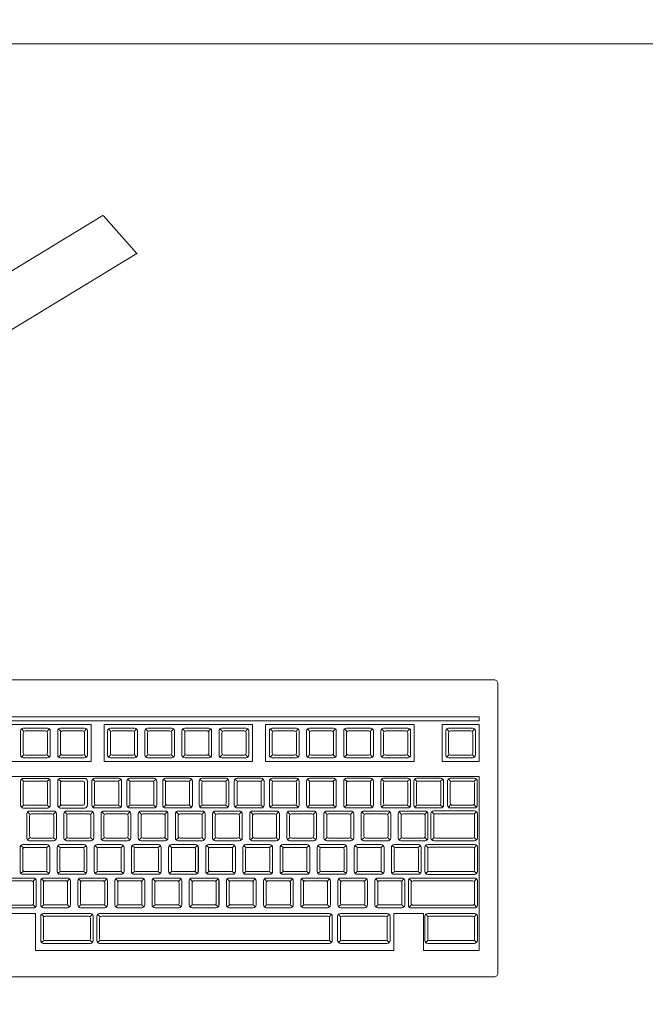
# Model space of a CAD drawing. Header units: millimetres. Extents: x 26866 to 1024070, y -428191 to 408885.
# Tile 227 of 248: x 215105 to 215442, y 389681 to 390211. Entities that reach past the tile are written whole.
import ezdxf

# ---------------------------------------------------------------- set-up
doc = ezdxf.new("R2010")
doc.units = ezdxf.units.MM
doc.header["$LTSCALE"] = 2
doc.layers.add('0_OPIS', color=7, linetype='Continuous', lineweight=13)
doc.layers.add('3DPLAN_A_TABELKA POMIESZCZEŃ', color=7, linetype='Continuous', lineweight=0)
doc.layers.add('3DPLAN_A_KRESKOWANIE 1', color=253, linetype='Continuous')
doc.layers.add('3DPLAN_A_OPIS', color=8, linetype='Continuous')
doc.layers.add('FURNITURE ZD 1 500', color=7, linetype='Continuous', lineweight=13, true_color=0x9fa8a5)
doc.styles.add('ARIAL', font='arial.ttf')

# ---------------------------------------------------------------- blocks, each defined once
blk = doc.blocks.new('kondygnacja -1')
at = {"layer": '3DPLAN_A_KRESKOWANIE 1'}
h = blk.add_hatch(dxfattribs=at)
h.set_pattern_fill('ANSI31', color=256, scale=7.5, style=0)
h.set_pattern_definition([(45, (23044.838, -26883.88), (-16.83798, 16.83798), [])])
h.paths.add_polyline_path([(31677.485, -24430.84), (30214.868, -24430.84), (30214.868, -24470.84), (30429.606, -24470.84), (30429.606, -24477.84), (30447.606, -24477.84), (30447.606, -24818.84), (30476.606, -24818.84), (30476.606, -24470.84), (31012.606, -24470.84), (31012.606, -24478.84), (31079.606, -24478.84), (31079.606, -24470.84), (31638.606, -24470.84), (31638.606, -25036.84), (31079.606, -25036.84), (31079.606, -25028.84), (31012.606, -25028.84), (31012.606, -25036.84), (30611.38, -25036.84), (30611.38, -25072.84), (31023.606, -25072.84), (31034.606, -25082.84), (31034.606, -25330.84), (31023.606, -25340.84), (30831.396, -25340.84, -0.038531), (30832.58, -25356.183), (30832.58, -25371.84), (31079.606, -25371.84), (31079.606, -25072.84), (31638.606, -25072.84), (31638.606, -25943.84), (30832.58, -25943.84), (30832.58, -26009.84), (31677.485, -26009.84)])
h.paths.add_polyline_path([(30682.606, -26009.84), (30832.58, -26009.84), (30832.58, -25943.84), (30760.606, -25943.84), (30760.606, -25454.668), (30735.606, -25464.584), (30735.606, -25943.84), (30682.606, -25943.84)])
h.paths.add_polyline_path([(30679.606, -25371.84), (30735.606, -25371.84), (30735.606, -25464.584), (30760.606, -25454.668), (30760.606, -25371.84), (30832.58, -25371.84), (30832.58, -25356.183, 0.038531), (30831.396, -25340.84), (30679.606, -25340.84)])
h.paths.add_polyline_path([(30355.83, -25371.84), (30425.606, -25371.84), (30425.606, -25379.84), (30463.606, -25379.84), (30463.606, -25424.739), (30471.606, -25424.739), (30471.606, -25395.84), (30533.606, -25395.84), (30533.606, -25371.84), (30576.606, -25371.84), (30576.606, -25341.84), (30472.606, -25341.84), (30472.606, -25326.84), (30427.606, -25326.84), (30427.606, -25341.84), (30355.83, -25341.84)])
h.paths.add_polyline_path([(30456.606, -25936.84), (30425.606, -25936.84), (30425.606, -25945.84), (30380.606, -25945.84), (30380.606, -26009.84), (30512.606, -26009.84), (30512.606, -25943.84), (30466.606, -25943.84), (30466.606, -25712.84), (30456.606, -25712.84)])
h.paths.add_polyline_path([(28888.606, -25941.84), (28888.606, -26009.84), (29013.606, -26009.84), (29013.606, -25941.84)])
h.paths.add_polyline_path([(28591.166, -26009.84), (28591.166, -25944.84), (28547.606, -25944.84), (28547.606, -26009.84)])
h.paths.add_polyline_path([(28624.606, -25870.534), (28654.797, -25870.534), (28654.797, -25924.534), (28624.606, -25924.534), (28624.606, -25944.84), (28591.166, -25944.84), (28591.166, -26009.84), (28713.606, -26009.84), (28713.606, -25941.84), (28672.606, -25941.84), (28672.606, -25932.84), (28657.606, -25932.84), (28657.606, -25716.84), (28624.606, -25716.84)])
h.paths.add_polyline_path([(28372.606, -25944.84), (28328.606, -25944.84), (28328.606, -25907.84), (28282.606, -25907.84), (28282.606, -25944.84), (28248.606, -25944.84), (28248.606, -26009.84), (28372.606, -26009.84)])
h.paths.add_polyline_path([(28092.606, -25563.84), (28054.606, -25563.84), (28054.606, -25383.84), (28067.602, -25383.84), (28067.606, -25375.84), (28340.606, -25375.84), (28340.606, -25341.84), (28070.606, -25341.84), (28070.606, -25332.84), (28030.606, -25332.84), (28030.606, -25395.598), (28048.707, -25395.598), (28048.707, -25449.598), (28030.606, -25449.598), (28030.606, -26009.84), (28073.606, -26009.84), (28073.606, -25944.84), (28054.606, -25944.84), (28054.606, -25668.84), (28092.606, -25668.84)])
h.paths.add_polyline_path([(27949.606, -25495.746), (27949.606, -25507.746), (27983.295, -25507.746), (27983.295, -25521.746), (27949.606, -25521.746), (27949.606, -25531.84), (27999.606, -25531.84), (27999.606, -25934.84), (27982.606, -25934.84), (27982.606, -25942.84), (27947.606, -25942.84), (27947.606, -26009.84), (28026.624, -26009.84), (28026.624, -25449.598), (27999.606, -25449.598), (27999.606, -25463.84), (27949.606, -25463.84), (27949.606, -25481.746), (27983.295, -25481.746), (27983.295, -25495.746)])
h.paths.add_polyline_path([(27982.606, -25361.84), (27952.606, -25361.84), (27952.606, -25332.84), (28026.624, -25332.84), (28026.624, -25395.598), (27999.606, -25395.598), (27999.606, -25377.84), (27982.606, -25377.84)])
h.paths.add_polyline_path([(26818.606, -25892.84), (26781.485, -25892.84), (26781.485, -26009.84), (26894.541, -26009.84), (26894.541, -25942.84), (26830.606, -25942.84), (26830.606, -25930.84), (26818.606, -25930.84)])
h.paths.add_polyline_path([(26894.541, -26009.84), (27115.936, -26009.84), (27115.936, -25942.84), (26894.541, -25942.84)])
h.paths.add_polyline_path([(27115.936, -25942.84), (27115.936, -26009.84), (27466.606, -26009.84), (27466.606, -25942.84), (27427.606, -25942.84), (27427.606, -25933.84), (27384.606, -25933.84), (27384.606, -25942.84)])
h.paths.add_polyline_path([(27641.606, -25942.84), (27641.606, -26009.84), (27802.606, -26009.84), (27802.606, -25942.84)])
h.paths.add_polyline_path([(30621.105, -25040.467), (30688.374, -25040.467), (30688.374, -25072.867), (30621.105, -25072.867)], flags=24)
at = {"layer": 'FURNITURE ZD 1 500', "lineweight": 0}
for p, q in [((30485.48, -25807.284), (30514.984, -25789.417)), ((30515.006, -25789.436), (30516.805, -25791.456)), ((30486.449, -25809.854), (30516.813, -25791.466)), ((30510.725, -25817.208), (30510.589, -25817.073)), ((30511.966, -25817.208), (30512.102, -25817.073)), ((30512.725, -25817.208), (30512.589, -25817.073)), ((30513.966, -25817.208), (30514.102, -25817.073)), ((30515.416, -25817.208), (30515.281, -25817.073)), ((30516.658, -25817.208), (30516.793, -25817.073)), ((30517.416, -25817.208), (30517.281, -25817.073)), ((30518.658, -25817.208), (30518.793, -25817.073)), ((30519.416, -25817.208), (30519.281, -25817.073)), ((30520.658, -25817.208), (30520.793, -25817.073)), ((30521.416, -25817.208), (30521.281, -25817.073)), ((30522.658, -25817.208), (30522.793, -25817.073)), ((30524.127, -25817.208), (30523.991, -25817.073)), ((30525.368, -25817.208), (30525.503, -25817.073)), ((30526.127, -25817.208), (30525.991, -25817.073)), ((30527.368, -25817.208), (30527.503, -25817.073)), ((30528.127, -25817.208), (30527.991, -25817.073)), ((30529.368, -25817.208), (30529.503, -25817.073)), ((30530.127, -25817.208), (30529.991, -25817.073)), ((30531.368, -25817.208), (30531.503, -25817.073)), ((30533.625, -25817.208), (30533.489, -25817.073)), ((30534.866, -25817.208), (30535.001, -25817.073)), ((30510.725, -25818.45), (30510.589, -25818.585)), ((30511.966, -25818.45), (30512.102, -25818.585)), ((30512.725, -25818.45), (30512.589, -25818.585)), ((30513.966, -25818.45), (30514.102, -25818.585)), ((30515.416, -25818.45), (30515.281, -25818.585)), ((30516.658, -25818.45), (30516.793, -25818.585)), ((30517.416, -25818.45), (30517.281, -25818.585)), ((30518.658, -25818.45), (30518.793, -25818.585)), ((30519.416, -25818.45), (30519.281, -25818.585)), ((30520.658, -25818.45), (30520.793, -25818.585)), ((30521.416, -25818.45), (30521.281, -25818.585)), ((30522.658, -25818.45), (30522.793, -25818.585)), ((30524.127, -25818.45), (30523.991, -25818.585)), ((30525.368, -25818.45), (30525.503, -25818.585)), ((30526.127, -25818.45), (30525.991, -25818.585)), ((30527.368, -25818.45), (30527.503, -25818.585)), ((30528.127, -25818.45), (30527.991, -25818.585)), ((30529.368, -25818.45), (30529.503, -25818.585)), ((30530.127, -25818.45), (30529.991, -25818.585)), ((30531.368, -25818.45), (30531.503, -25818.585)), ((30533.625, -25818.45), (30533.489, -25818.585)), ((30534.866, -25818.45), (30535.001, -25818.585)), ((30506.345, -25819.629), (30535.245, -25819.629)), ((30510.725, -25819.913), (30510.589, -25819.778)), ((30511.966, -25819.913), (30512.102, -25819.778)), ((30512.725, -25819.913), (30512.589, -25819.778)), ((30514.566, -25819.912), (30514.43, -25819.776)), ((30515.807, -25819.912), (30515.942, -25819.776)), ((30516.457, -25819.912), (30516.321, -25819.776)), ((30517.698, -25819.912), (30517.833, -25819.776)), ((30518.381, -25819.912), (30518.246, -25819.776)), ((30519.622, -25819.912), (30519.758, -25819.776)), ((30520.343, -25819.912), (30520.208, -25819.776)), ((30521.584, -25819.912), (30521.72, -25819.776)), ((30522.237, -25819.912), (30522.101, -25819.776)), ((30523.478, -25819.912), (30523.613, -25819.776)), ((30524.127, -25819.912), (30523.991, -25819.776)), ((30525.368, -25819.912), (30525.503, -25819.776)), ((30526.127, -25819.912), (30525.991, -25819.776)), ((30527.368, -25819.912), (30527.503, -25819.776)), ((30528.127, -25819.912), (30527.991, -25819.776)), ((30529.368, -25819.912), (30529.503, -25819.776)), ((30530.127, -25819.912), (30529.991, -25819.776)), ((30531.368, -25819.912), (30531.503, -25819.776)), ((30531.904, -25819.912), (30531.769, -25819.776)), ((30533.146, -25819.912), (30533.281, -25819.776)), ((30533.718, -25819.91), (30533.582, -25819.775)), ((30534.959, -25819.91), (30535.095, -25819.775)), ((30535.245, -25819.629), (30535.245, -25829.017)), ((30510.725, -25821.155), (30510.589, -25821.29)), ((30511.966, -25821.155), (30512.102, -25821.29)), ((30512.725, -25821.155), (30512.589, -25821.29)), ((30514.566, -25821.153), (30514.43, -25821.288)), ((30515.807, -25821.153), (30515.942, -25821.288)), ((30516.457, -25821.153), (30516.321, -25821.288)), ((30517.698, -25821.153), (30517.833, -25821.288)), ((30518.381, -25821.153), (30518.246, -25821.288)), ((30519.622, -25821.153), (30519.758, -25821.288)), ((30520.343, -25821.153), (30520.208, -25821.288)), ((30521.584, -25821.153), (30521.72, -25821.288)), ((30522.237, -25821.153), (30522.101, -25821.288)), ((30523.478, -25821.153), (30523.613, -25821.288)), ((30524.127, -25821.153), (30523.991, -25821.288)), ((30525.368, -25821.153), (30525.503, -25821.288)), ((30526.127, -25821.153), (30525.991, -25821.288)), ((30527.368, -25821.153), (30527.503, -25821.288)), ((30528.127, -25821.153), (30527.991, -25821.288)), ((30529.368, -25821.153), (30529.503, -25821.288)), ((30530.127, -25821.153), (30529.991, -25821.288)), ((30531.368, -25821.153), (30531.503, -25821.288)), ((30531.904, -25821.153), (30531.769, -25821.288)), ((30533.146, -25821.153), (30533.281, -25821.288)), ((30533.718, -25821.152), (30533.582, -25821.287)), ((30534.959, -25821.152), (30535.095, -25821.287)), ((30511.064, -25821.678), (30510.928, -25821.543)), ((30512.305, -25821.678), (30512.44, -25821.543)), ((30513.064, -25821.678), (30512.928, -25821.543)), ((30514.305, -25821.678), (30514.44, -25821.543)), ((30515.064, -25821.678), (30514.928, -25821.543)), ((30516.305, -25821.678), (30516.44, -25821.543)), ((30517.064, -25821.678), (30516.928, -25821.543)), ((30518.305, -25821.678), (30518.44, -25821.543)), ((30519.064, -25821.678), (30518.928, -25821.543)), ((30520.305, -25821.678), (30520.44, -25821.543)), ((30521.064, -25821.678), (30520.928, -25821.543)), ((30522.305, -25821.678), (30522.44, -25821.543)), ((30523.064, -25821.678), (30522.928, -25821.543)), ((30524.305, -25821.678), (30524.44, -25821.543)), ((30525.064, -25821.678), (30524.928, -25821.543)), ((30526.305, -25821.678), (30526.44, -25821.543)), ((30527.064, -25821.678), (30526.928, -25821.543)), ((30528.305, -25821.678), (30528.44, -25821.543)), ((30529.064, -25821.678), (30528.928, -25821.543)), ((30530.305, -25821.678), (30530.44, -25821.543)), ((30531.064, -25821.678), (30530.928, -25821.543)), ((30532.305, -25821.678), (30532.44, -25821.543)), ((30532.825, -25821.669), (30532.689, -25821.534)), ((30534.966, -25821.669), (30535.101, -25821.534)), ((30511.064, -25822.92), (30510.928, -25823.055)), ((30512.305, -25822.92), (30512.44, -25823.055)), ((30513.064, -25822.92), (30512.928, -25823.055)), ((30514.305, -25822.92), (30514.44, -25823.055)), ((30515.064, -25822.92), (30514.928, -25823.055)), ((30516.305, -25822.92), (30516.44, -25823.055)), ((30517.064, -25822.92), (30516.928, -25823.055)), ((30518.305, -25822.92), (30518.44, -25823.055)), ((30519.064, -25822.92), (30518.928, -25823.055)), ((30520.305, -25822.92), (30520.44, -25823.055)), ((30521.064, -25822.92), (30520.928, -25823.055)), ((30522.305, -25822.92), (30522.44, -25823.055)), ((30523.064, -25822.92), (30522.928, -25823.055)), ((30524.305, -25822.92), (30524.44, -25823.055)), ((30525.064, -25822.92), (30524.928, -25823.055)), ((30526.305, -25822.92), (30526.44, -25823.055)), ((30527.064, -25822.92), (30526.928, -25823.055)), ((30528.305, -25822.92), (30528.44, -25823.055)), ((30529.064, -25822.92), (30528.928, -25823.055)), ((30530.305, -25822.92), (30530.44, -25823.055)), ((30531.064, -25822.92), (30530.928, -25823.055)), ((30532.305, -25822.92), (30532.44, -25823.055)), ((30532.825, -25822.92), (30532.689, -25823.055)), ((30534.966, -25822.92), (30535.101, -25823.055)), ((30510.697, -25823.486), (30510.562, -25823.35)), ((30511.939, -25823.486), (30512.074, -25823.35)), ((30512.12, -25823.449), (30512.12, -25824.758)), ((30512.697, -25823.486), (30512.562, -25823.35)), ((30513.939, -25823.486), (30514.074, -25823.35)), ((30514.12, -25823.449), (30514.12, -25824.758)), ((30514.697, -25823.486), (30514.562, -25823.35)), ((30515.939, -25823.486), (30516.074, -25823.35)), ((30516.12, -25823.449), (30516.12, -25824.758)), ((30516.697, -25823.486), (30516.562, -25823.35)), ((30517.939, -25823.486), (30518.074, -25823.35)), ((30518.12, -25823.449), (30518.12, -25824.758)), ((30518.697, -25823.486), (30518.562, -25823.35)), ((30519.939, -25823.486), (30520.074, -25823.35)), ((30520.12, -25823.449), (30520.12, -25824.758)), ((30520.697, -25823.486), (30520.562, -25823.35)), ((30521.939, -25823.486), (30522.074, -25823.35)), ((30522.12, -25823.449), (30522.12, -25824.758)), ((30522.697, -25823.486), (30522.562, -25823.35)), ((30523.939, -25823.486), (30524.074, -25823.35)), ((30524.12, -25823.449), (30524.12, -25824.758)), ((30524.697, -25823.486), (30524.562, -25823.35)), ((30525.939, -25823.486), (30526.074, -25823.35)), ((30526.12, -25823.449), (30526.12, -25824.758)), ((30526.697, -25823.486), (30526.562, -25823.35)), ((30527.939, -25823.486), (30528.074, -25823.35)), ((30528.12, -25823.449), (30528.12, -25824.758)), ((30528.697, -25823.486), (30528.562, -25823.35)), ((30529.939, -25823.486), (30530.074, -25823.35)), ((30530.12, -25823.449), (30530.12, -25824.758)), ((30530.697, -25823.486), (30530.562, -25823.35)), ((30531.939, -25823.486), (30532.074, -25823.35)), ((30532.12, -25823.449), (30532.12, -25824.758)), ((30532.5, -25823.478), (30532.364, -25823.343)), ((30534.966, -25823.478), (30535.101, -25823.343)), ((30510.697, -25824.727), (30510.562, -25824.862)), ((30511.217, -25825.287), (30511.352, -25825.152)), ((30511.81, -25825.286), (30511.674, -25825.15)), ((30511.939, -25824.727), (30512.074, -25824.862)), ((30512.697, -25824.727), (30512.562, -25824.862)), ((30513.051, -25825.286), (30513.187, -25825.15)), ((30513.81, -25825.286), (30513.674, -25825.15)), ((30513.939, -25824.727), (30514.074, -25824.862)), ((30514.697, -25824.727), (30514.562, -25824.862)), ((30515.051, -25825.286), (30515.187, -25825.15)), ((30515.81, -25825.286), (30515.674, -25825.15)), ((30515.939, -25824.727), (30516.074, -25824.862)), ((30516.697, -25824.727), (30516.562, -25824.862)), ((30517.051, -25825.286), (30517.187, -25825.15)), ((30517.81, -25825.286), (30517.674, -25825.15)), ((30517.939, -25824.727), (30518.074, -25824.862)), ((30518.697, -25824.727), (30518.562, -25824.862)), ((30519.051, -25825.286), (30519.187, -25825.15)), ((30519.81, -25825.286), (30519.674, -25825.15)), ((30519.939, -25824.727), (30520.074, -25824.862)), ((30520.697, -25824.727), (30520.562, -25824.862)), ((30521.051, -25825.286), (30521.187, -25825.15)), ((30521.81, -25825.286), (30521.674, -25825.15)), ((30521.939, -25824.727), (30522.074, -25824.862)), ((30522.697, -25824.727), (30522.562, -25824.862)), ((30523.051, -25825.286), (30523.187, -25825.15)), ((30523.81, -25825.286), (30523.674, -25825.15)), ((30523.939, -25824.727), (30524.074, -25824.862)), ((30524.697, -25824.727), (30524.562, -25824.862)), ((30525.051, -25825.286), (30525.187, -25825.15)), ((30525.81, -25825.286), (30525.674, -25825.15)), ((30525.939, -25824.727), (30526.074, -25824.862)), ((30526.697, -25824.727), (30526.562, -25824.862)), ((30527.051, -25825.286), (30527.187, -25825.15)), ((30527.81, -25825.286), (30527.674, -25825.15)), ((30527.939, -25824.727), (30528.074, -25824.862)), ((30528.697, -25824.727), (30528.562, -25824.862)), ((30529.051, -25825.286), (30529.187, -25825.15)), ((30529.81, -25825.286), (30529.674, -25825.15)), ((30529.939, -25824.727), (30530.074, -25824.862)), ((30530.697, -25824.727), (30530.562, -25824.862)), ((30531.051, -25825.286), (30531.187, -25825.15)), ((30531.61, -25825.287), (30531.475, -25825.152)), ((30531.939, -25824.727), (30532.074, -25824.862)), ((30532.5, -25824.729), (30532.364, -25824.864)), ((30534.966, -25824.729), (30535.101, -25824.864)), ((30534.966, -25825.287), (30535.101, -25825.152)), ((30513.233, -25825.249), (30513.233, -25826.558)), ((30515.233, -25825.249), (30515.233, -25826.558)), ((30517.233, -25825.249), (30517.233, -25826.558)), ((30519.233, -25825.249), (30519.233, -25826.558)), ((30521.233, -25825.249), (30521.233, -25826.558)), ((30523.233, -25825.249), (30523.233, -25826.558)), ((30525.233, -25825.249), (30525.233, -25826.558)), ((30527.233, -25825.249), (30527.233, -25826.558)), ((30529.233, -25825.249), (30529.233, -25826.558)), ((30531.233, -25825.249), (30531.233, -25826.558)), ((30511.217, -25826.538), (30511.352, -25826.673)), ((30511.81, -25826.527), (30511.674, -25826.662)), ((30513.051, -25826.527), (30513.187, -25826.662)), ((30513.81, -25826.527), (30513.674, -25826.662)), ((30515.051, -25826.527), (30515.187, -25826.662)), ((30515.81, -25826.527), (30515.674, -25826.662)), ((30517.051, -25826.527), (30517.187, -25826.662)), ((30517.81, -25826.527), (30517.674, -25826.662)), ((30519.051, -25826.527), (30519.187, -25826.662)), ((30519.81, -25826.527), (30519.674, -25826.662)), ((30521.051, -25826.527), (30521.187, -25826.662)), ((30521.81, -25826.527), (30521.674, -25826.662)), ((30523.051, -25826.527), (30523.187, -25826.662)), ((30523.81, -25826.527), (30523.674, -25826.662)), ((30525.051, -25826.527), (30525.187, -25826.662)), ((30525.81, -25826.527), (30525.674, -25826.662)), ((30527.051, -25826.527), (30527.187, -25826.662)), ((30527.81, -25826.527), (30527.674, -25826.662)), ((30529.051, -25826.527), (30529.187, -25826.662)), ((30529.81, -25826.527), (30529.674, -25826.662)), ((30531.051, -25826.527), (30531.187, -25826.662)), ((30531.61, -25826.538), (30531.475, -25826.673)), ((30534.966, -25826.538), (30535.101, -25826.673)), ((30511.345, -25827.017), (30509.745, -25827.017)), ((30511.345, -25827.017), (30511.345, -25829.017)), ((30511.81, -25827.196), (30511.674, -25827.061)), ((30514.276, -25827.196), (30514.412, -25827.061)), ((30514.835, -25827.196), (30514.699, -25827.061)), ((30527.156, -25827.196), (30527.291, -25827.061)), ((30527.8, -25827.196), (30527.664, -25827.061)), ((30530.266, -25827.196), (30530.401, -25827.061)), ((30530.645, -25827.017), (30530.645, -25829.017)), ((30532.245, -25827.017), (30530.645, -25827.017)), ((30532.245, -25827.017), (30532.245, -25829.017)), ((30532.5, -25827.196), (30532.364, -25827.061)), ((30534.966, -25827.196), (30535.101, -25827.061)), ((30511.81, -25828.447), (30511.674, -25828.582)), ((30514.276, -25828.447), (30514.412, -25828.582)), ((30514.835, -25828.447), (30514.699, -25828.582)), ((30527.156, -25828.447), (30527.291, -25828.582)), ((30527.8, -25828.447), (30527.664, -25828.582)), ((30530.266, -25828.447), (30530.401, -25828.582)), ((30532.5, -25828.447), (30532.364, -25828.582)), ((30534.966, -25828.447), (30535.101, -25828.582)), ((30530.645, -25829.017), (30511.345, -25829.017)), ((30535.245, -25829.017), (30532.245, -25829.017))]:
    blk.add_line(p, q, dxfattribs=at)
for points in [[(30612.17, -25780.162), (30471.69, -25780.162), (30471.69, -25850.162), (30612.17, -25850.162)], [(30535.245, -25816.629), (30499.645, -25816.629), (30499.645, -25816.429), (30535.245, -25816.429)], [(30506.345, -25816.829), (30514.345, -25816.829), (30514.345, -25818.829), (30506.345, -25818.829)], [(30515.045, -25816.829), (30523.045, -25816.829), (30523.045, -25818.829), (30515.045, -25818.829)], [(30523.745, -25816.829), (30531.745, -25816.829), (30531.745, -25818.829), (30523.745, -25818.829)], [(30535.245, -25816.829), (30533.245, -25816.829), (30533.245, -25818.829), (30535.245, -25818.829)]]:
    blk.add_lwpolyline(points, close=True, dxfattribs=at)
for points in [[(30536.245, -25814.629), (30536.245, -25830.229, -0.414214), (30536.045, -25830.429), (30490.445, -25830.429, -0.414214), (30490.245, -25830.229), (30490.245, -25814.629, -0.414214), (30490.445, -25814.429), (30536.045, -25814.429, -0.414214)], [(30510.546, -25817.179, -0.414214), (30510.696, -25817.029), (30511.996, -25817.029, -0.414214), (30512.146, -25817.179), (30512.146, -25818.479, -0.414214), (30511.996, -25818.629), (30510.696, -25818.629, -0.414214), (30510.546, -25818.479)], [(30510.796, -25817.179), (30511.896, -25817.179, -0.414214), (30511.996, -25817.279), (30511.996, -25818.379, -0.414214), (30511.896, -25818.479), (30510.796, -25818.479, -0.414214), (30510.696, -25818.379), (30510.696, -25817.279, -0.414214)], [(30512.546, -25817.179, -0.414214), (30512.696, -25817.029), (30513.996, -25817.029, -0.414214), (30514.146, -25817.179), (30514.146, -25818.479, -0.414214), (30513.996, -25818.629), (30512.696, -25818.629, -0.414214), (30512.546, -25818.479)], [(30512.796, -25817.179), (30513.896, -25817.179, -0.414214), (30513.996, -25817.279), (30513.996, -25818.379, -0.414214), (30513.896, -25818.479), (30512.796, -25818.479, -0.414214), (30512.696, -25818.379), (30512.696, -25817.279, -0.414214)], [(30515.237, -25817.179, -0.414214), (30515.387, -25817.029), (30516.687, -25817.029, -0.414214), (30516.837, -25817.179), (30516.837, -25818.479, -0.414214), (30516.687, -25818.629), (30515.387, -25818.629, -0.414214), (30515.237, -25818.479)], [(30515.487, -25817.179), (30516.587, -25817.179, -0.414214), (30516.687, -25817.279), (30516.687, -25818.379, -0.414214), (30516.587, -25818.479), (30515.487, -25818.479, -0.414214), (30515.387, -25818.379), (30515.387, -25817.279, -0.414214)], [(30517.237, -25817.179, -0.414214), (30517.387, -25817.029), (30518.687, -25817.029, -0.414214), (30518.837, -25817.179), (30518.837, -25818.479, -0.414214), (30518.687, -25818.629), (30517.387, -25818.629, -0.414214), (30517.237, -25818.479)], [(30517.487, -25817.179), (30518.587, -25817.179, -0.414214), (30518.687, -25817.279), (30518.687, -25818.379, -0.414214), (30518.587, -25818.479), (30517.487, -25818.479, -0.414214), (30517.387, -25818.379), (30517.387, -25817.279, -0.414214)], [(30519.237, -25817.179, -0.414214), (30519.387, -25817.029), (30520.687, -25817.029, -0.414214), (30520.837, -25817.179), (30520.837, -25818.479, -0.414214), (30520.687, -25818.629), (30519.387, -25818.629, -0.414214), (30519.237, -25818.479)], [(30519.487, -25817.179), (30520.587, -25817.179, -0.414214), (30520.687, -25817.279), (30520.687, -25818.379, -0.414214), (30520.587, -25818.479), (30519.487, -25818.479, -0.414214), (30519.387, -25818.379), (30519.387, -25817.279, -0.414214)], [(30521.237, -25817.179, -0.414214), (30521.387, -25817.029), (30522.687, -25817.029, -0.414214), (30522.837, -25817.179), (30522.837, -25818.479, -0.414214), (30522.687, -25818.629), (30521.387, -25818.629, -0.414214), (30521.237, -25818.479)], [(30521.487, -25817.179), (30522.587, -25817.179, -0.414214), (30522.687, -25817.279), (30522.687, -25818.379, -0.414214), (30522.587, -25818.479), (30521.487, -25818.479, -0.414214), (30521.387, -25818.379), (30521.387, -25817.279, -0.414214)], [(30523.947, -25817.179, -0.414214), (30524.097, -25817.029), (30525.397, -25817.029, -0.414214), (30525.547, -25817.179), (30525.547, -25818.479, -0.414214), (30525.397, -25818.629), (30524.097, -25818.629, -0.414214), (30523.947, -25818.479)], [(30524.197, -25817.179), (30525.297, -25817.179, -0.414214), (30525.397, -25817.279), (30525.397, -25818.379, -0.414214), (30525.297, -25818.479), (30524.197, -25818.479, -0.414214), (30524.097, -25818.379), (30524.097, -25817.279, -0.414214)], [(30525.947, -25817.179, -0.414214), (30526.097, -25817.029), (30527.397, -25817.029, -0.414214), (30527.547, -25817.179), (30527.547, -25818.479, -0.414214), (30527.397, -25818.629), (30526.097, -25818.629, -0.414214), (30525.947, -25818.479)], [(30526.197, -25817.179), (30527.297, -25817.179, -0.414214), (30527.397, -25817.279), (30527.397, -25818.379, -0.414214), (30527.297, -25818.479), (30526.197, -25818.479, -0.414214), (30526.097, -25818.379), (30526.097, -25817.279, -0.414214)], [(30527.947, -25817.179, -0.414214), (30528.097, -25817.029), (30529.397, -25817.029, -0.414214), (30529.547, -25817.179), (30529.547, -25818.479, -0.414214), (30529.397, -25818.629), (30528.097, -25818.629, -0.414214), (30527.947, -25818.479)], [(30528.197, -25817.179), (30529.297, -25817.179, -0.414214), (30529.397, -25817.279), (30529.397, -25818.379, -0.414214), (30529.297, -25818.479), (30528.197, -25818.479, -0.414214), (30528.097, -25818.379), (30528.097, -25817.279, -0.414214)], [(30529.947, -25817.179, -0.414214), (30530.097, -25817.029), (30531.397, -25817.029, -0.414214), (30531.547, -25817.179), (30531.547, -25818.479, -0.414214), (30531.397, -25818.629), (30530.097, -25818.629, -0.414214), (30529.947, -25818.479)], [(30530.197, -25817.179), (30531.297, -25817.179, -0.414214), (30531.397, -25817.279), (30531.397, -25818.379, -0.414214), (30531.297, -25818.479), (30530.197, -25818.479, -0.414214), (30530.097, -25818.379), (30530.097, -25817.279, -0.414214)], [(30533.445, -25817.179, -0.414214), (30533.595, -25817.029), (30534.895, -25817.029, -0.414214), (30535.045, -25817.179), (30535.045, -25818.479, -0.414214), (30534.895, -25818.629), (30533.595, -25818.629, -0.414214), (30533.445, -25818.479)], [(30533.695, -25817.179), (30534.795, -25817.179, -0.414214), (30534.895, -25817.279), (30534.895, -25818.379, -0.414214), (30534.795, -25818.479), (30533.695, -25818.479, -0.414214), (30533.595, -25818.379), (30533.595, -25817.279, -0.414214)], [(30510.546, -25819.884, -0.414214), (30510.696, -25819.734), (30511.996, -25819.734, -0.414214), (30512.146, -25819.884), (30512.146, -25821.184, -0.414214), (30511.996, -25821.334), (30510.696, -25821.334, -0.414214), (30510.546, -25821.184)], [(30510.796, -25819.884), (30511.896, -25819.884, -0.414214), (30511.996, -25819.984), (30511.996, -25821.084, -0.414214), (30511.896, -25821.184), (30510.796, -25821.184, -0.414214), (30510.696, -25821.084), (30510.696, -25819.984, -0.414214)], [(30512.546, -25819.884, -0.414214), (30512.696, -25819.734), (30513.996, -25819.734, -0.414214), (30514.146, -25819.884), (30514.146, -25821.184, -0.414214), (30513.996, -25821.334), (30512.696, -25821.334, -0.414214), (30512.546, -25821.184)], [(30512.796, -25819.884), (30513.896, -25819.884, -0.414214), (30513.996, -25819.984), (30513.996, -25821.084, -0.414214), (30513.896, -25821.184), (30512.796, -25821.184, -0.414214), (30512.696, -25821.084), (30512.696, -25819.984, -0.414214)], [(30514.386, -25819.882, -0.414214), (30514.536, -25819.732), (30515.836, -25819.732, -0.414214), (30515.986, -25819.882), (30515.986, -25821.182, -0.414214), (30515.836, -25821.332), (30514.536, -25821.332, -0.414214), (30514.386, -25821.182)], [(30514.636, -25819.882), (30515.736, -25819.882, -0.414214), (30515.836, -25819.982), (30515.836, -25821.082, -0.414214), (30515.736, -25821.182), (30514.636, -25821.182, -0.414214), (30514.536, -25821.082), (30514.536, -25819.982, -0.414214)], [(30516.277, -25819.882, -0.414214), (30516.427, -25819.732), (30517.727, -25819.732, -0.414214), (30517.877, -25819.882), (30517.877, -25821.182, -0.414214), (30517.727, -25821.332), (30516.427, -25821.332, -0.414214), (30516.277, -25821.182)], [(30516.527, -25819.882), (30517.627, -25819.882, -0.414214), (30517.727, -25819.982), (30517.727, -25821.082, -0.414214), (30517.627, -25821.182), (30516.527, -25821.182, -0.414214), (30516.427, -25821.082), (30516.427, -25819.982, -0.414214)], [(30518.202, -25819.882, -0.414214), (30518.352, -25819.732), (30519.652, -25819.732, -0.414214), (30519.802, -25819.882), (30519.802, -25821.182, -0.414214), (30519.652, -25821.332), (30518.352, -25821.332, -0.414214), (30518.202, -25821.182)], [(30518.452, -25819.882), (30519.552, -25819.882, -0.414214), (30519.652, -25819.982), (30519.652, -25821.082, -0.414214), (30519.552, -25821.182), (30518.452, -25821.182, -0.414214), (30518.352, -25821.082), (30518.352, -25819.982, -0.414214)], [(30520.164, -25819.882, -0.414214), (30520.314, -25819.732), (30521.614, -25819.732, -0.414214), (30521.764, -25819.882), (30521.764, -25821.182, -0.414214), (30521.614, -25821.332), (30520.314, -25821.332, -0.414214), (30520.164, -25821.182)], [(30520.414, -25819.882), (30521.514, -25819.882, -0.414214), (30521.614, -25819.982), (30521.614, -25821.082, -0.414214), (30521.514, -25821.182), (30520.414, -25821.182, -0.414214), (30520.314, -25821.082), (30520.314, -25819.982, -0.414214)], [(30522.057, -25819.882, -0.414214), (30522.207, -25819.732), (30523.507, -25819.732, -0.414214), (30523.657, -25819.882), (30523.657, -25821.182, -0.414214), (30523.507, -25821.332), (30522.207, -25821.332, -0.414214), (30522.057, -25821.182)], [(30522.307, -25819.882), (30523.407, -25819.882, -0.414214), (30523.507, -25819.982), (30523.507, -25821.082, -0.414214), (30523.407, -25821.182), (30522.307, -25821.182, -0.414214), (30522.207, -25821.082), (30522.207, -25819.982, -0.414214)], [(30523.947, -25819.882, -0.414214), (30524.097, -25819.732), (30525.397, -25819.732, -0.414214), (30525.547, -25819.882), (30525.547, -25821.182, -0.414214), (30525.397, -25821.332), (30524.097, -25821.332, -0.414214), (30523.947, -25821.182)], [(30524.197, -25819.882), (30525.297, -25819.882, -0.414214), (30525.397, -25819.982), (30525.397, -25821.082, -0.414214), (30525.297, -25821.182), (30524.197, -25821.182, -0.414214), (30524.097, -25821.082), (30524.097, -25819.982, -0.414214)], [(30525.947, -25819.882, -0.414214), (30526.097, -25819.732), (30527.397, -25819.732, -0.414214), (30527.547, -25819.882), (30527.547, -25821.182, -0.414214), (30527.397, -25821.332), (30526.097, -25821.332, -0.414214), (30525.947, -25821.182)], [(30526.197, -25819.882), (30527.297, -25819.882, -0.414214), (30527.397, -25819.982), (30527.397, -25821.082, -0.414214), (30527.297, -25821.182), (30526.197, -25821.182, -0.414214), (30526.097, -25821.082), (30526.097, -25819.982, -0.414214)], [(30527.947, -25819.882, -0.414214), (30528.097, -25819.732), (30529.397, -25819.732, -0.414214), (30529.547, -25819.882), (30529.547, -25821.182, -0.414214), (30529.397, -25821.332), (30528.097, -25821.332, -0.414214), (30527.947, -25821.182)], [(30528.197, -25819.882), (30529.297, -25819.882, -0.414214), (30529.397, -25819.982), (30529.397, -25821.082, -0.414214), (30529.297, -25821.182), (30528.197, -25821.182, -0.414214), (30528.097, -25821.082), (30528.097, -25819.982, -0.414214)], [(30529.947, -25819.882, -0.414214), (30530.097, -25819.732), (30531.397, -25819.732, -0.414214), (30531.547, -25819.882), (30531.547, -25821.182, -0.414214), (30531.397, -25821.332), (30530.097, -25821.332, -0.414214), (30529.947, -25821.182)], [(30530.197, -25819.882), (30531.297, -25819.882, -0.414214), (30531.397, -25819.982), (30531.397, -25821.082, -0.414214), (30531.297, -25821.182), (30530.197, -25821.182, -0.414214), (30530.097, -25821.082), (30530.097, -25819.982, -0.414214)], [(30531.725, -25819.882, -0.414214), (30531.875, -25819.732), (30533.175, -25819.732, -0.414214), (30533.325, -25819.882), (30533.325, -25821.182, -0.414214), (30533.175, -25821.332), (30531.875, -25821.332, -0.414214), (30531.725, -25821.182)], [(30531.975, -25819.882), (30533.075, -25819.882, -0.414214), (30533.175, -25819.982), (30533.175, -25821.082, -0.414214), (30533.075, -25821.182), (30531.975, -25821.182, -0.414214), (30531.875, -25821.082), (30531.875, -25819.982, -0.414214)], [(30533.538, -25819.881, -0.414214), (30533.688, -25819.731), (30534.988, -25819.731, -0.414214), (30535.138, -25819.881), (30535.138, -25821.181, -0.414214), (30534.988, -25821.331), (30533.688, -25821.331, -0.414214), (30533.538, -25821.181)], [(30533.788, -25819.881), (30534.888, -25819.881, -0.414214), (30534.988, -25819.981), (30534.988, -25821.081, -0.414214), (30534.888, -25821.181), (30533.788, -25821.181, -0.414214), (30533.688, -25821.081), (30533.688, -25819.981, -0.414214)], [(30510.884, -25821.649, -0.414214), (30511.034, -25821.499), (30512.334, -25821.499, -0.414214), (30512.484, -25821.649), (30512.484, -25822.949, -0.414214), (30512.334, -25823.099), (30511.034, -25823.099, -0.414214), (30510.884, -25822.949)], [(30512.884, -25821.649, -0.414214), (30513.034, -25821.499), (30514.334, -25821.499, -0.414214), (30514.484, -25821.649), (30514.484, -25822.949, -0.414214), (30514.334, -25823.099), (30513.034, -25823.099, -0.414214), (30512.884, -25822.949)], [(30514.884, -25821.649, -0.414214), (30515.034, -25821.499), (30516.334, -25821.499, -0.414214), (30516.484, -25821.649), (30516.484, -25822.949, -0.414214), (30516.334, -25823.099), (30515.034, -25823.099, -0.414214), (30514.884, -25822.949)], [(30516.884, -25821.649, -0.414214), (30517.034, -25821.499), (30518.334, -25821.499, -0.414214), (30518.484, -25821.649), (30518.484, -25822.949, -0.414214), (30518.334, -25823.099), (30517.034, -25823.099, -0.414214), (30516.884, -25822.949)], [(30518.884, -25821.649, -0.414214), (30519.034, -25821.499), (30520.334, -25821.499, -0.414214), (30520.484, -25821.649), (30520.484, -25822.949, -0.414214), (30520.334, -25823.099), (30519.034, -25823.099, -0.414214), (30518.884, -25822.949)], [(30520.884, -25821.649, -0.414214), (30521.034, -25821.499), (30522.334, -25821.499, -0.414214), (30522.484, -25821.649), (30522.484, -25822.949, -0.414214), (30522.334, -25823.099), (30521.034, -25823.099, -0.414214), (30520.884, -25822.949)], [(30522.884, -25821.649, -0.414214), (30523.034, -25821.499), (30524.334, -25821.499, -0.414214), (30524.484, -25821.649), (30524.484, -25822.949, -0.414214), (30524.334, -25823.099), (30523.034, -25823.099, -0.414214), (30522.884, -25822.949)], [(30524.884, -25821.649, -0.414214), (30525.034, -25821.499), (30526.334, -25821.499, -0.414214), (30526.484, -25821.649), (30526.484, -25822.949, -0.414214), (30526.334, -25823.099), (30525.034, -25823.099, -0.414214), (30524.884, -25822.949)], [(30526.884, -25821.649, -0.414214), (30527.034, -25821.499), (30528.334, -25821.499, -0.414214), (30528.484, -25821.649), (30528.484, -25822.949, -0.414214), (30528.334, -25823.099), (30527.034, -25823.099, -0.414214), (30526.884, -25822.949)], [(30528.884, -25821.649, -0.414214), (30529.034, -25821.499), (30530.334, -25821.499, -0.414214), (30530.484, -25821.649), (30530.484, -25822.949, -0.414214), (30530.334, -25823.099), (30529.034, -25823.099, -0.414214), (30528.884, -25822.949)], [(30530.884, -25821.649, -0.414214), (30531.034, -25821.499), (30532.334, -25821.499, -0.414214), (30532.484, -25821.649), (30532.484, -25822.949, -0.414214), (30532.334, -25823.099), (30531.034, -25823.099, -0.414214), (30530.884, -25822.949)], [(30534.995, -25821.49), (30532.795, -25821.49, 0.414214), (30532.645, -25821.64), (30532.645, -25822.949, 0.414214), (30532.795, -25823.099), (30534.995, -25823.099, 0.414214), (30535.145, -25822.949), (30535.145, -25821.64, 0.414214)], [(30511.134, -25821.649), (30512.234, -25821.649, -0.414214), (30512.334, -25821.749), (30512.334, -25822.849, -0.414214), (30512.234, -25822.949), (30511.134, -25822.949, -0.414214), (30511.034, -25822.849), (30511.034, -25821.749, -0.414214)], [(30513.134, -25821.649), (30514.234, -25821.649, -0.414214), (30514.334, -25821.749), (30514.334, -25822.849, -0.414214), (30514.234, -25822.949), (30513.134, -25822.949, -0.414214), (30513.034, -25822.849), (30513.034, -25821.749, -0.414214)], [(30515.134, -25821.649), (30516.234, -25821.649, -0.414214), (30516.334, -25821.749), (30516.334, -25822.849, -0.414214), (30516.234, -25822.949), (30515.134, -25822.949, -0.414214), (30515.034, -25822.849), (30515.034, -25821.749, -0.414214)], [(30517.134, -25821.649), (30518.234, -25821.649, -0.414214), (30518.334, -25821.749), (30518.334, -25822.849, -0.414214), (30518.234, -25822.949), (30517.134, -25822.949, -0.414214), (30517.034, -25822.849), (30517.034, -25821.749, -0.414214)], [(30519.134, -25821.649), (30520.234, -25821.649, -0.414214), (30520.334, -25821.749), (30520.334, -25822.849, -0.414214), (30520.234, -25822.949), (30519.134, -25822.949, -0.414214), (30519.034, -25822.849), (30519.034, -25821.749, -0.414214)], [(30521.134, -25821.649), (30522.234, -25821.649, -0.414214), (30522.334, -25821.749), (30522.334, -25822.849, -0.414214), (30522.234, -25822.949), (30521.134, -25822.949, -0.414214), (30521.034, -25822.849), (30521.034, -25821.749, -0.414214)], [(30523.134, -25821.649), (30524.234, -25821.649, -0.414214), (30524.334, -25821.749), (30524.334, -25822.849, -0.414214), (30524.234, -25822.949), (30523.134, -25822.949, -0.414214), (30523.034, -25822.849), (30523.034, -25821.749, -0.414214)], [(30525.134, -25821.649), (30526.234, -25821.649, -0.414214), (30526.334, -25821.749), (30526.334, -25822.849, -0.414214), (30526.234, -25822.949), (30525.134, -25822.949, -0.414214), (30525.034, -25822.849), (30525.034, -25821.749, -0.414214)], [(30527.134, -25821.649), (30528.234, -25821.649, -0.414214), (30528.334, -25821.749), (30528.334, -25822.849, -0.414214), (30528.234, -25822.949), (30527.134, -25822.949, -0.414214), (30527.034, -25822.849), (30527.034, -25821.749, -0.414214)], [(30529.134, -25821.649), (30530.234, -25821.649, -0.414214), (30530.334, -25821.749), (30530.334, -25822.849, -0.414214), (30530.234, -25822.949), (30529.134, -25822.949, -0.414214), (30529.034, -25822.849), (30529.034, -25821.749, -0.414214)], [(30531.134, -25821.649), (30532.234, -25821.649, -0.414214), (30532.334, -25821.749), (30532.334, -25822.849, -0.414214), (30532.234, -25822.949), (30531.134, -25822.949, -0.414214), (30531.034, -25822.849), (30531.034, -25821.749, -0.414214)], [(30532.795, -25821.74), (30532.795, -25822.849, 0.414214), (30532.895, -25822.949), (30534.895, -25822.949, 0.414214), (30534.995, -25822.849), (30534.995, -25821.74, 0.414214), (30534.895, -25821.64), (30532.895, -25821.64, 0.414214)], [(30510.518, -25823.456, -0.414214), (30510.668, -25823.306), (30511.968, -25823.306, -0.414214), (30512.118, -25823.456), (30512.118, -25824.756, -0.414214), (30511.968, -25824.906), (30510.668, -25824.906, -0.414214), (30510.518, -25824.756)], [(30510.768, -25823.456), (30511.868, -25823.456, -0.414214), (30511.968, -25823.556), (30511.968, -25824.656, -0.414214), (30511.868, -25824.756), (30510.768, -25824.756, -0.414214), (30510.668, -25824.656), (30510.668, -25823.556, -0.414214)], [(30512.518, -25823.456, -0.414214), (30512.668, -25823.306), (30513.968, -25823.306, -0.414214), (30514.118, -25823.456), (30514.118, -25824.756, -0.414214), (30513.968, -25824.906), (30512.668, -25824.906, -0.414214), (30512.518, -25824.756)], [(30512.768, -25823.456), (30513.868, -25823.456, -0.414214), (30513.968, -25823.556), (30513.968, -25824.656, -0.414214), (30513.868, -25824.756), (30512.768, -25824.756, -0.414214), (30512.668, -25824.656), (30512.668, -25823.556, -0.414214)], [(30514.518, -25823.456, -0.414214), (30514.668, -25823.306), (30515.968, -25823.306, -0.414214), (30516.118, -25823.456), (30516.118, -25824.756, -0.414214), (30515.968, -25824.906), (30514.668, -25824.906, -0.414214), (30514.518, -25824.756)], [(30514.768, -25823.456), (30515.868, -25823.456, -0.414214), (30515.968, -25823.556), (30515.968, -25824.656, -0.414214), (30515.868, -25824.756), (30514.768, -25824.756, -0.414214), (30514.668, -25824.656), (30514.668, -25823.556, -0.414214)], [(30516.518, -25823.456, -0.414214), (30516.668, -25823.306), (30517.968, -25823.306, -0.414214), (30518.118, -25823.456), (30518.118, -25824.756, -0.414214), (30517.968, -25824.906), (30516.668, -25824.906, -0.414214), (30516.518, -25824.756)], [(30516.768, -25823.456), (30517.868, -25823.456, -0.414214), (30517.968, -25823.556), (30517.968, -25824.656, -0.414214), (30517.868, -25824.756), (30516.768, -25824.756, -0.414214), (30516.668, -25824.656), (30516.668, -25823.556, -0.414214)], [(30518.518, -25823.456, -0.414214), (30518.668, -25823.306), (30519.968, -25823.306, -0.414214), (30520.118, -25823.456), (30520.118, -25824.756, -0.414214), (30519.968, -25824.906), (30518.668, -25824.906, -0.414214), (30518.518, -25824.756)], [(30518.768, -25823.456), (30519.868, -25823.456, -0.414214), (30519.968, -25823.556), (30519.968, -25824.656, -0.414214), (30519.868, -25824.756), (30518.768, -25824.756, -0.414214), (30518.668, -25824.656), (30518.668, -25823.556, -0.414214)], [(30520.518, -25823.456, -0.414214), (30520.668, -25823.306), (30521.968, -25823.306, -0.414214), (30522.118, -25823.456), (30522.118, -25824.756, -0.414214), (30521.968, -25824.906), (30520.668, -25824.906, -0.414214), (30520.518, -25824.756)], [(30520.768, -25823.456), (30521.868, -25823.456, -0.414214), (30521.968, -25823.556), (30521.968, -25824.656, -0.414214), (30521.868, -25824.756), (30520.768, -25824.756, -0.414214), (30520.668, -25824.656), (30520.668, -25823.556, -0.414214)], [(30522.518, -25823.456, -0.414214), (30522.668, -25823.306), (30523.968, -25823.306, -0.414214), (30524.118, -25823.456), (30524.118, -25824.756, -0.414214), (30523.968, -25824.906), (30522.668, -25824.906, -0.414214), (30522.518, -25824.756)], [(30522.768, -25823.456), (30523.868, -25823.456, -0.414214), (30523.968, -25823.556), (30523.968, -25824.656, -0.414214), (30523.868, -25824.756), (30522.768, -25824.756, -0.414214), (30522.668, -25824.656), (30522.668, -25823.556, -0.414214)], [(30524.518, -25823.456, -0.414214), (30524.668, -25823.306), (30525.968, -25823.306, -0.414214), (30526.118, -25823.456), (30526.118, -25824.756, -0.414214), (30525.968, -25824.906), (30524.668, -25824.906, -0.414214), (30524.518, -25824.756)], [(30524.768, -25823.456), (30525.868, -25823.456, -0.414214), (30525.968, -25823.556), (30525.968, -25824.656, -0.414214), (30525.868, -25824.756), (30524.768, -25824.756, -0.414214), (30524.668, -25824.656), (30524.668, -25823.556, -0.414214)], [(30526.518, -25823.456, -0.414214), (30526.668, -25823.306), (30527.968, -25823.306, -0.414214), (30528.118, -25823.456), (30528.118, -25824.756, -0.414214), (30527.968, -25824.906), (30526.668, -25824.906, -0.414214), (30526.518, -25824.756)], [(30526.768, -25823.456), (30527.868, -25823.456, -0.414214), (30527.968, -25823.556), (30527.968, -25824.656, -0.414214), (30527.868, -25824.756), (30526.768, -25824.756, -0.414214), (30526.668, -25824.656), (30526.668, -25823.556, -0.414214)], [(30528.518, -25823.456, -0.414214), (30528.668, -25823.306), (30529.968, -25823.306, -0.414214), (30530.118, -25823.456), (30530.118, -25824.756, -0.414214), (30529.968, -25824.906), (30528.668, -25824.906, -0.414214), (30528.518, -25824.756)], [(30528.768, -25823.456), (30529.868, -25823.456, -0.414214), (30529.968, -25823.556), (30529.968, -25824.656, -0.414214), (30529.868, -25824.756), (30528.768, -25824.756, -0.414214), (30528.668, -25824.656), (30528.668, -25823.556, -0.414214)], [(30530.518, -25823.456, -0.414214), (30530.668, -25823.306), (30531.968, -25823.306, -0.414214), (30532.118, -25823.456), (30532.118, -25824.756, -0.414214), (30531.968, -25824.906), (30530.668, -25824.906, -0.414214), (30530.518, -25824.756)], [(30530.768, -25823.456), (30531.868, -25823.456, -0.414214), (30531.968, -25823.556), (30531.968, -25824.656, -0.414214), (30531.868, -25824.756), (30530.768, -25824.756, -0.414214), (30530.668, -25824.656), (30530.668, -25823.556, -0.414214)], [(30535.145, -25824.758), (30535.145, -25823.449, 0.414214), (30534.995, -25823.299), (30532.47, -25823.299, 0.414214), (30532.32, -25823.449), (30532.32, -25824.758, 0.414214), (30532.47, -25824.908), (30534.995, -25824.908, 0.414214)], [(30532.57, -25823.449), (30534.895, -25823.449, -0.414214), (30534.995, -25823.549), (30534.995, -25824.658, -0.414214), (30534.895, -25824.758), (30532.57, -25824.758, -0.414214), (30532.47, -25824.658), (30532.47, -25823.549, -0.414214)], [(30511.396, -25825.258, 0.414214), (30511.246, -25825.108), (30506.696, -25825.108, 0.414214), (30506.546, -25825.258), (30506.546, -25826.567, 0.414214), (30506.696, -25826.717), (30511.246, -25826.717, 0.414214), (30511.396, -25826.567)], [(30511.63, -25825.256, -0.414214), (30511.78, -25825.106), (30513.08, -25825.106, -0.414214), (30513.23, -25825.256), (30513.23, -25826.556, -0.414214), (30513.08, -25826.706), (30511.78, -25826.706, -0.414214), (30511.63, -25826.556)], [(30513.63, -25825.256, -0.414214), (30513.78, -25825.106), (30515.08, -25825.106, -0.414214), (30515.23, -25825.256), (30515.23, -25826.556, -0.414214), (30515.08, -25826.706), (30513.78, -25826.706, -0.414214), (30513.63, -25826.556)], [(30515.63, -25825.256, -0.414214), (30515.78, -25825.106), (30517.08, -25825.106, -0.414214), (30517.23, -25825.256), (30517.23, -25826.556, -0.414214), (30517.08, -25826.706), (30515.78, -25826.706, -0.414214), (30515.63, -25826.556)], [(30517.63, -25825.256, -0.414214), (30517.78, -25825.106), (30519.08, -25825.106, -0.414214), (30519.23, -25825.256), (30519.23, -25826.556, -0.414214), (30519.08, -25826.706), (30517.78, -25826.706, -0.414214), (30517.63, -25826.556)], [(30519.63, -25825.256, -0.414214), (30519.78, -25825.106), (30521.08, -25825.106, -0.414214), (30521.23, -25825.256), (30521.23, -25826.556, -0.414214), (30521.08, -25826.706), (30519.78, -25826.706, -0.414214), (30519.63, -25826.556)], [(30521.63, -25825.256, -0.414214), (30521.78, -25825.106), (30523.08, -25825.106, -0.414214), (30523.23, -25825.256), (30523.23, -25826.556, -0.414214), (30523.08, -25826.706), (30521.78, -25826.706, -0.414214), (30521.63, -25826.556)], [(30523.63, -25825.256, -0.414214), (30523.78, -25825.106), (30525.08, -25825.106, -0.414214), (30525.23, -25825.256), (30525.23, -25826.556, -0.414214), (30525.08, -25826.706), (30523.78, -25826.706, -0.414214), (30523.63, -25826.556)], [(30525.63, -25825.256, -0.414214), (30525.78, -25825.106), (30527.08, -25825.106, -0.414214), (30527.23, -25825.256), (30527.23, -25826.556, -0.414214), (30527.08, -25826.706), (30525.78, -25826.706, -0.414214), (30525.63, -25826.556)], [(30527.63, -25825.256, -0.414214), (30527.78, -25825.106), (30529.08, -25825.106, -0.414214), (30529.23, -25825.256), (30529.23, -25826.556, -0.414214), (30529.08, -25826.706), (30527.78, -25826.706, -0.414214), (30527.63, -25826.556)], [(30529.63, -25825.256, -0.414214), (30529.78, -25825.106), (30531.08, -25825.106, -0.414214), (30531.23, -25825.256), (30531.23, -25826.556, -0.414214), (30531.08, -25826.706), (30529.78, -25826.706, -0.414214), (30529.63, -25826.556)], [(30535.145, -25826.567), (30535.145, -25825.258, 0.414214), (30534.995, -25825.108), (30531.581, -25825.108, 0.414214), (30531.431, -25825.258), (30531.431, -25826.567, 0.414214), (30531.581, -25826.717), (30534.995, -25826.717, 0.414214)], [(30511.246, -25825.358), (30511.246, -25826.467, -0.414214), (30511.146, -25826.567), (30506.796, -25826.567, -0.414214), (30506.696, -25826.467), (30506.696, -25825.358, -0.414214), (30506.796, -25825.258), (30511.146, -25825.258, -0.414214)], [(30511.88, -25825.256), (30512.98, -25825.256, -0.414214), (30513.08, -25825.356), (30513.08, -25826.456, -0.414214), (30512.98, -25826.556), (30511.88, -25826.556, -0.414214), (30511.78, -25826.456), (30511.78, -25825.356, -0.414214)], [(30513.88, -25825.256), (30514.98, -25825.256, -0.414214), (30515.08, -25825.356), (30515.08, -25826.456, -0.414214), (30514.98, -25826.556), (30513.88, -25826.556, -0.414214), (30513.78, -25826.456), (30513.78, -25825.356, -0.414214)], [(30515.88, -25825.256), (30516.98, -25825.256, -0.414214), (30517.08, -25825.356), (30517.08, -25826.456, -0.414214), (30516.98, -25826.556), (30515.88, -25826.556, -0.414214), (30515.78, -25826.456), (30515.78, -25825.356, -0.414214)], [(30517.88, -25825.256), (30518.98, -25825.256, -0.414214), (30519.08, -25825.356), (30519.08, -25826.456, -0.414214), (30518.98, -25826.556), (30517.88, -25826.556, -0.414214), (30517.78, -25826.456), (30517.78, -25825.356, -0.414214)], [(30519.88, -25825.256), (30520.98, -25825.256, -0.414214), (30521.08, -25825.356), (30521.08, -25826.456, -0.414214), (30520.98, -25826.556), (30519.88, -25826.556, -0.414214), (30519.78, -25826.456), (30519.78, -25825.356, -0.414214)], [(30521.88, -25825.256), (30522.98, -25825.256, -0.414214), (30523.08, -25825.356), (30523.08, -25826.456, -0.414214), (30522.98, -25826.556), (30521.88, -25826.556, -0.414214), (30521.78, -25826.456), (30521.78, -25825.356, -0.414214)], [(30523.88, -25825.256), (30524.98, -25825.256, -0.414214), (30525.08, -25825.356), (30525.08, -25826.456, -0.414214), (30524.98, -25826.556), (30523.88, -25826.556, -0.414214), (30523.78, -25826.456), (30523.78, -25825.356, -0.414214)], [(30525.88, -25825.256), (30526.98, -25825.256, -0.414214), (30527.08, -25825.356), (30527.08, -25826.456, -0.414214), (30526.98, -25826.556), (30525.88, -25826.556, -0.414214), (30525.78, -25826.456), (30525.78, -25825.356, -0.414214)], [(30527.88, -25825.256), (30528.98, -25825.256, -0.414214), (30529.08, -25825.356), (30529.08, -25826.456, -0.414214), (30528.98, -25826.556), (30527.88, -25826.556, -0.414214), (30527.78, -25826.456), (30527.78, -25825.356, -0.414214)], [(30529.88, -25825.256), (30530.98, -25825.256, -0.414214), (30531.08, -25825.356), (30531.08, -25826.456, -0.414214), (30530.98, -25826.556), (30529.88, -25826.556, -0.414214), (30529.78, -25826.456), (30529.78, -25825.356, -0.414214)], [(30531.581, -25825.358), (30531.581, -25826.467, 0.414214), (30531.681, -25826.567), (30534.895, -25826.567, 0.414214), (30534.995, -25826.467), (30534.995, -25825.358, 0.414214), (30534.895, -25825.258), (30531.681, -25825.258, 0.414214)], [(30514.306, -25827.017), (30511.78, -25827.017, 0.414214), (30511.63, -25827.167), (30511.63, -25828.476, 0.414214), (30511.78, -25828.626), (30514.306, -25828.626, 0.414214), (30514.456, -25828.476), (30514.456, -25827.167, 0.414214)], [(30511.78, -25827.267), (30511.78, -25828.376, 0.414214), (30511.88, -25828.476), (30514.206, -25828.476, 0.414214), (30514.306, -25828.376), (30514.306, -25827.267, 0.414214), (30514.206, -25827.167), (30511.88, -25827.167, 0.414214)], [(30514.656, -25828.476), (30514.656, -25827.167, -0.414214), (30514.806, -25827.017), (30527.185, -25827.017, -0.414214), (30527.335, -25827.167), (30527.335, -25828.476, -0.414214), (30527.185, -25828.626), (30514.806, -25828.626, -0.414214)], [(30527.185, -25828.376), (30527.185, -25827.267, 0.414214), (30527.085, -25827.167), (30514.906, -25827.167, 0.414214), (30514.806, -25827.267), (30514.806, -25828.376, 0.414214), (30514.906, -25828.476), (30527.085, -25828.476, 0.414214)], [(30527.62, -25828.476, 0.414214), (30527.77, -25828.626), (30530.295, -25828.626, 0.414214), (30530.445, -25828.476), (30530.445, -25827.167, 0.414214), (30530.295, -25827.017), (30527.77, -25827.017, 0.414214), (30527.62, -25827.167)], [(30527.87, -25827.167), (30530.195, -25827.167, -0.414214), (30530.295, -25827.267), (30530.295, -25828.376, -0.414214), (30530.195, -25828.476), (30527.87, -25828.476, -0.414214), (30527.77, -25828.376), (30527.77, -25827.267, -0.414214)], [(30534.995, -25827.017), (30532.47, -25827.017, 0.414214), (30532.32, -25827.167), (30532.32, -25828.476, 0.414214), (30532.47, -25828.626), (30534.995, -25828.626, 0.414214), (30535.145, -25828.476), (30535.145, -25827.167, 0.414214)], [(30532.47, -25827.267), (30532.47, -25828.376, 0.414214), (30532.57, -25828.476), (30534.895, -25828.476, 0.414214), (30534.995, -25828.376), (30534.995, -25827.267, 0.414214), (30534.895, -25827.167), (30532.57, -25827.167, 0.414214)]]:
    blk.add_lwpolyline(points, format="xyb", close=True, dxfattribs=at)
for centre, start, end in [((30514.931, -25789.502), 41.6899, 72.3938), ((30516.731, -25791.523), 27.2801, 41.6899)]:
    blk.add_arc(centre, 0.1, start, end, dxfattribs=at)
at = {"layer": '3DPLAN_A_OPIS', "color": 1, "lineweight": 30, "style": 'ARIAL'}
for tag, p in [('PRZESUNIĘCIE_WEJŚCIA', (27655.165, -24535.333)), ('WYŁĄCZONE', (27007.179, -24723.982)), ('Z_OPRACOWANIA', (26996.84, -24746.417)), ('WYŁĄCZONE', (30803.053, -24760.867)), ('Z_OPRACOWANIA', (30792.713, -24783.301)), ('WYŁĄCZONE', (28894.898, -24826.593)), ('Z_OPRACOWANIA', (28884.559, -24849.027)), ('POWIĘKSZENIE_WEJŚCIA', (28313.679, -25144.412)), ('POWIĘKSZENIE_WEJŚCIA', (29600.622, -25191.363)), ('POWIĘKSZENIE_WEJŚCIA', (28011.449, -25235.417)), ('WYŁĄCZONE', (29754.423, -25678.169)), ('Z_OPRACOWANIA', (29744.084, -25700.603)), ('WYJŚCIE_EWAKUACYJNE', (27763.791, -26106.068))]:
    blk.add_attdef(tag, p, '', height=12, dxfattribs=at)
at = {"layer": '3DPLAN_A_OPIS', "color": 0, "lineweight": 30, "style": 'ARIAL'}
for tag, p in [('UGUL_1', (29350.296, -24586.012)), ('UGUL_2', (29622.921, -24586.012)), ('UGUL_3', (29833.15, -24586.012))]:
    blk.add_attdef(tag, p, '', height=12, dxfattribs=at)
at = {"layer": '3DPLAN_A_TABELKA POMIESZCZEŃ', "ltscale": 0.5, "style": 'ARIAL'}
for tag, p in [('KURTYNA', (27861.913, -26064.849)), ('POWIETRZNA', (27861.913, -26084.562))]:
    blk.add_attdef(tag, p, '', height=12, dxfattribs=at)

msp = doc.modelspace()

# ---------------------------------------------------------------- block references
at = {"layer": '0_OPIS', "xscale": 10, "yscale": 10, "zscale": 10}
msp.add_blockref('kondygnacja -1', (-90000, 648000), dxfattribs=at)

doc.saveas('drawing.dxf')
